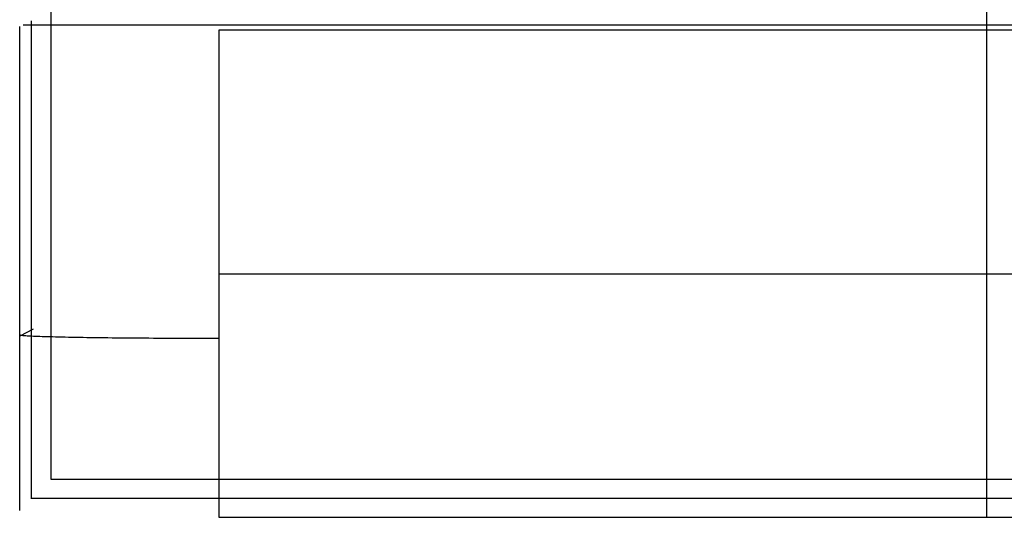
# Model space of a CAD drawing. Header units: millimetres. Extents: x -15 to 7, y 1 to 148.
# Tile 29 of 256: x -5.11 to -0.16, y 0.87 to 3.37. Entities that reach past the tile are written whole.
import ezdxf

# ---------------------------------------------------------------- set-up
doc = ezdxf.new("R2010")
doc.units = ezdxf.units.MM
doc.header["$MEASUREMENT"] = 0
doc.layers.add('Default', color=7, linetype='Continuous', true_color=0x000000)

msp = doc.modelspace()

# ---------------------------------------------------------------- linework, layer by layer
at = {"layer": 'Default', "color": 171, "true_color": 0x8080ff}
for points in [[(-4.9524, 70.4573), (-4.9524, 1.062)], [(-0.2497, 1.062), (-0.2497, 3.4572)], [(-5.051, 3.3643), (-5.051, 0.9634)], [(-5.1089, 0.9049), (-5.1089, 3.3351)], [(-5.1083, 0.9061), (-5.1083, 3.3357)], [(-5.092, 3.3438), (4.5927, 3.3438)], [(-4.1089, 3.3176), (-4.1089, 0.87)], [(3.6096, 3.3176), (-4.1089, 3.3176)], [(-0.2497, 0.87), (-0.2497, 3.3176)], [(-4.1089, 2.0938), (3.6096, 2.0938)], [(-4.9524, 1.062), (4.453, 1.062)], [(-5.0484, 0.966), (4.5491, 0.966)], [(-4.1089, 0.87), (3.6096, 0.87)]]:
    msp.add_lwpolyline(points, dxfattribs=at)
at = {"layer": 'Default', "color": 171, "true_color": 0x8080ff, "extrusion": (1, 0, 0)}
for points in [[(3.4573, -106.8618), (3.37, -104.3618)], [(3.37, -104.3618), (3.3176, -101.3618)], [(0.87, -101.3618), (1.062, -106.8618)]]:
    msp.add_lwpolyline(points, dxfattribs=at)
at = {"layer": 'Default', "color": 171, "true_color": 0x8080ff, "extrusion": (0.001217, 0.999392, 0.034857)}
msp.add_lwpolyline([(0.2538, -104.4158), (0.3412, -106.9174)], dxfattribs=at)
at = {"layer": 'Default', "color": 171, "true_color": 0x8080ff, "extrusion": (-0.000608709, 0.999848, 0.017431)}
msp.add_lwpolyline([(5.1062, -102.4393), (5.0376, -104.4047)], dxfattribs=at)
at = {"layer": 'Default', "color": 171, "true_color": 0x8080ff, "extrusion": (-1.86085e-14, 0.999848, 0.017452)}
msp.add_lwpolyline([(5.1083, -102.4393), (5.1088, -102.4167), (5.1088, -102.3939), (5.1083, -102.3709), (5.1073, -102.3477), (5.1057, -102.3244), (5.1035, -102.3009), (5.1008, -102.2772), (5.0974, -102.2534), (5.0935, -102.2296), (5.0889, -102.2056), (5.0838, -102.1817), (5.078, -102.1576), (5.0715, -102.1336), (5.0645, -102.1096), (5.0567, -102.0857), (5.0484, -102.0618), (5.0394, -102.038), (5.0297, -102.0143), (5.0193, -101.9907), (5.0084, -101.9674), (4.9967, -101.9442), (4.9845, -101.9212), (4.9715, -101.8985), (4.958, -101.8761), (4.9438, -101.854), (4.9291, -101.8322), (4.9137, -101.8107), (4.8977, -101.7897), (4.8812, -101.769), (4.8641, -101.7488), (4.8464, -101.729), (4.8282, -101.7096), (4.8096, -101.6908), (4.7904, -101.6725), (4.7708, -101.6547), (4.7507, -101.6374), (4.7302, -101.6207), (4.7093, -101.6046), (4.688, -101.5891), (4.6664, -101.5741), (4.6445, -101.5598), (4.6222, -101.5461), (4.5997, -101.533), (4.577, -101.5206), (4.554, -101.5088), (4.5309, -101.4977), (4.5075, -101.4872), (4.4841, -101.4773), (4.4605, -101.4681), (4.4368, -101.4596), (4.4131, -101.4516), (4.3893, -101.4444), (4.3655, -101.4377), (4.3417, -101.4317), (4.3179, -101.4264), (4.2942, -101.4216), (4.2706, -101.4174), (4.2471, -101.4139), (4.2237, -101.4109), (4.2004, -101.4085), (4.1772, -101.4066), (4.1543, -101.4053), (4.1315, -101.4045), (4.1089, -101.4043)], dxfattribs=at)
at = {"layer": 'Default', "color": 171, "true_color": 0x8080ff, "extrusion": (1.04633e-15, 1, -1.01043e-15)}
msp.add_lwpolyline([(5.1083, -102.3967), (5.1087, -102.3792), (5.1089, -102.3618), (5.1086, -102.3396), (5.1079, -102.3172), (5.1066, -102.2947), (5.1048, -102.2719), (5.1025, -102.2491), (5.0996, -102.2261), (5.0962, -102.203), (5.0922, -102.1798), (5.0876, -102.1566), (5.0824, -102.1333), (5.0767, -102.11), (5.0703, -102.0866), (5.0633, -102.0633), (5.0557, -102.04), (5.0475, -102.0168), (5.0387, -101.9937), (5.0292, -101.9707), (5.0192, -101.9478), (5.0085, -101.9251), (4.9972, -101.9025), (4.9853, -101.8802), (4.9727, -101.858), (4.9596, -101.8362), (4.9459, -101.8146), (4.9316, -101.7933), (4.9167, -101.7723), (4.9012, -101.7517), (4.8852, -101.7315), (4.8687, -101.7117), (4.8516, -101.6922), (4.8341, -101.6732), (4.816, -101.6547), (4.7975, -101.6366), (4.7785, -101.619), (4.759, -101.602), (4.7392, -101.5854), (4.719, -101.5694), (4.6983, -101.554), (4.6774, -101.5391), (4.6561, -101.5248), (4.6345, -101.5111), (4.6127, -101.498), (4.5905, -101.4854), (4.5682, -101.4735), (4.5456, -101.4622), (4.5229, -101.4515), (4.5, -101.4415), (4.477, -101.432), (4.4539, -101.4232), (4.4306, -101.415), (4.4074, -101.4074), (4.384, -101.4004), (4.3607, -101.394), (4.3374, -101.3883), (4.3141, -101.3831), (4.2909, -101.3785), (4.2677, -101.3745), (4.2446, -101.371), (4.2216, -101.3682), (4.1987, -101.3658), (4.176, -101.3641), (4.1535, -101.3628), (4.1311, -101.362), (4.1089, -101.3618)], dxfattribs=at)
at = {"layer": 'Default', "color": 171, "true_color": 0x8080ff, "extrusion": (-0.001217, 0.999392, 0.034857)}
msp.add_lwpolyline([(4.9511, -106.8341), (5.1072, -102.3663)], dxfattribs=at)
at = {"layer": 'Default', "color": 171, "true_color": 0x8080ff, "extrusion": (1.38129e-14, 0.999391, 0.034899)}
msp.add_lwpolyline([(4.1089, -101.3304), (4.1315, -101.3307), (4.1543, -101.3314), (4.1772, -101.3327), (4.2004, -101.3346), (4.2237, -101.337), (4.2471, -101.34), (4.2706, -101.3436), (4.2942, -101.3477), (4.3179, -101.3525), (4.3417, -101.3579), (4.3655, -101.3639), (4.3893, -101.3705), (4.4131, -101.3778), (4.4368, -101.3857), (4.4605, -101.3943), (4.4841, -101.4035), (4.5075, -101.4134), (4.5309, -101.4239), (4.554, -101.435), (4.577, -101.4468), (4.5997, -101.4592), (4.6222, -101.4723), (4.6445, -101.486), (4.6664, -101.5004), (4.688, -101.5153), (4.7093, -101.5308), (4.7302, -101.547), (4.7507, -101.5637), (4.7708, -101.5809), (4.7904, -101.5988), (4.8096, -101.6171), (4.8282, -101.6359), (4.8464, -101.6553), (4.8641, -101.6751), (4.8812, -101.6953), (4.8977, -101.716), (4.9137, -101.7371), (4.9291, -101.7585), (4.9438, -101.7803), (4.958, -101.8025), (4.9715, -101.8249), (4.9845, -101.8476), (4.9967, -101.8706), (5.0084, -101.8938), (5.0193, -101.9172), (5.0297, -101.9407), (5.0394, -101.9644), (5.0484, -101.9882), (5.0567, -102.0121), (5.0645, -102.0361), (5.0715, -102.0601), (5.078, -102.0841), (5.0838, -102.1082), (5.0889, -102.1322), (5.0935, -102.1561), (5.0974, -102.18), (5.1008, -102.2038), (5.1035, -102.2274), (5.1057, -102.2509), (5.1073, -102.2743), (5.1083, -102.2975), (5.1088, -102.3205), (5.1088, -102.3433), (5.1083, -102.3659)], dxfattribs=at)

doc.saveas('drawing.dxf')
